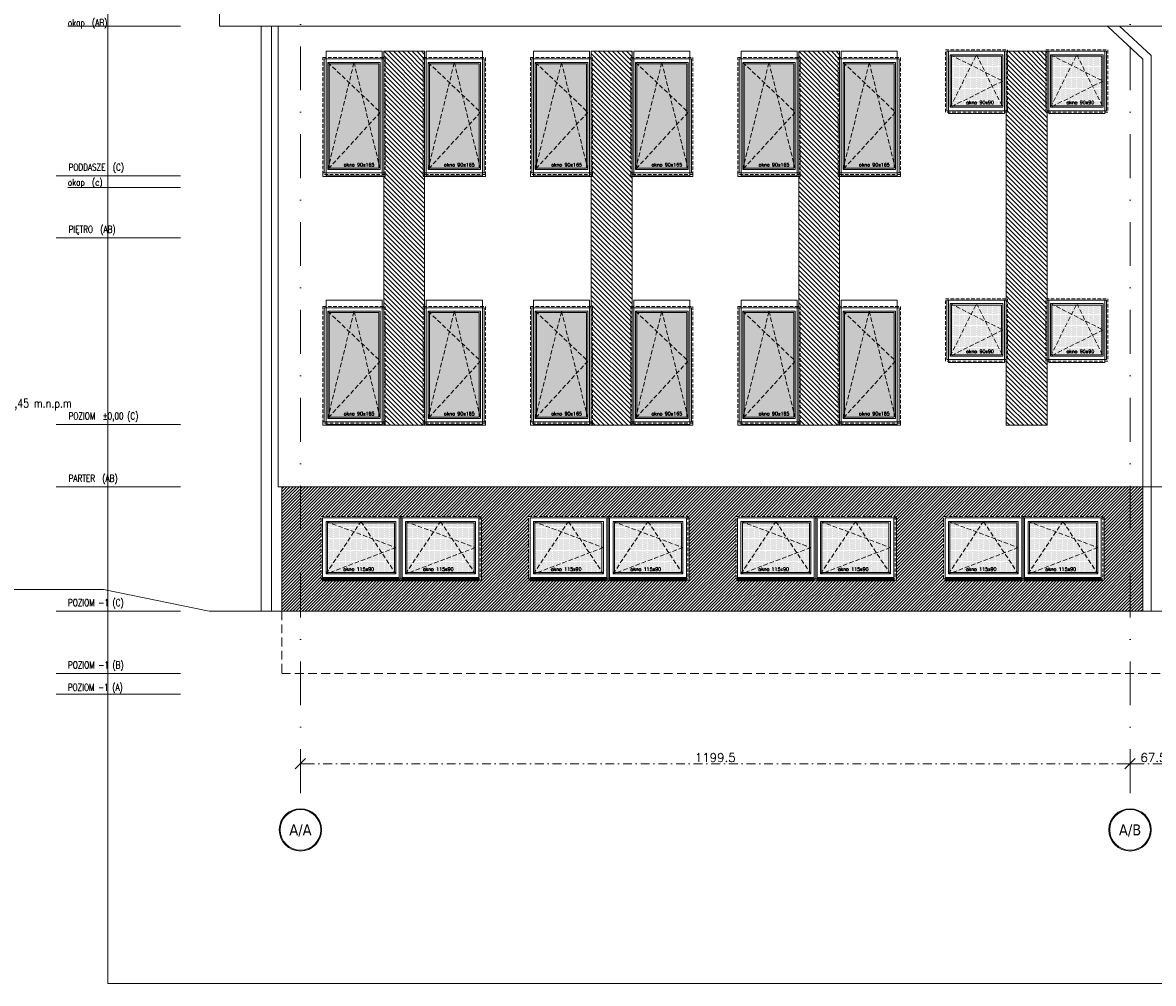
# Model space of a CAD drawing. Header units: millimetres. Extents: x -82287 to 177822, y -399756 to 0.
# Tile 211 of 228: x 57398 to 59033, y -202849 to -201459. Entities that reach past the tile are written whole.
import ezdxf
from ezdxf.enums import TextEntityAlignment as Align

# ---------------------------------------------------------------- set-up
doc = ezdxf.new("R2010")
doc.units = ezdxf.units.MM
doc.header["$MEASUREMENT"] = 0
for name, pattern in [('SUŁOSZOWA - PB 21 03$0$CACHE', [9.525, 6.35, -3.175]), ('SUŁOSZOWA - PB 21 03$0$CARKOVANA', [7.5, 5, -2.5]), ('SUŁOSZOWA - PB 21 03$0$DASHDOT', [25.4, 12.7, -6.35, 0, -6.35]), ('SUŁOSZOWA - PB 21 03$0$HIDDEN', [9.525, 6.35, -3.175])]:
    doc.linetypes.add(name, pattern=pattern)
doc.layers.get('DEFPOINTS').update_dxf_attribs({"lineweight": 50})
doc.layers.add('FL_XREF', color=252, linetype='Continuous')
for name, color, linetype, lineweight in [('SUŁOSZOWA - PB 21 03$0$!! 0_ Istn-okna', 251, 'Continuous', 0), ('SUŁOSZOWA - PB 21 03$0$!! 0_ Istn-sciany', 251, 'Continuous', 0), ('SUŁOSZOWA - PB 21 03$0$!! 0_ WIDOK ELEWACJA', 251, 'Continuous', 0), ('SUŁOSZOWA - PB 21 03$0$!! 0_Istn-cienka', 251, 'Continuous', 0), ('SUŁOSZOWA - PB 21 03$0$!! 0_Opis_pom', 251, 'Continuous', 0), ('SUŁOSZOWA - PB 21 03$0$!! 0_Osie', 251, 'SUŁOSZOWA - PB 21 03$0$DASHDOT', 0), ('SUŁOSZOWA - PB 21 03$0$!! 1  WYDZIELENIE PPOŻ', 251, 'Continuous', 0), ('SUŁOSZOWA - PB 21 03$0$!! 1_ELEWACJA KOLOR', 251, 'Continuous', 0), ('SUŁOSZOWA - PB 21 03$0$!! 1_Hatch dach', 251, 'Continuous', 0), ('SUŁOSZOWA - PB 21 03$0$!! 1_OPIS POM NOWE', 251, 'Continuous', 0), ('SUŁOSZOWA - PB 21 03$0$!! 2_ELEWACJA COKÓŁ', 251, 'Continuous', 0), ('SUŁOSZOWA - PB 21 03$0$!! 2_NOWE OKNA WIDOk - remont', 251, 'Continuous', 0), ('SUŁOSZOWA - PB 21 03$0$!! 2_TYNK OBRYS', 251, 'Continuous', 0), ('SUŁOSZOWA - PB 21 03$0$0-osie-liniA', 251, 'SUŁOSZOWA - PB 21 03$0$DASHDOT', 0), ('SUŁOSZOWA - PB 21 03$0$0-osie-tx', 251, 'Continuous', 0), ('SUŁOSZOWA - PB 21 03$0$0-rzedne-blok', 251, 'Continuous', 0)]:
    doc.layers.add(name, color=color, linetype=linetype, lineweight=lineweight)
doc.layers.add('SUŁOSZOWA - PB 21 03$0$!! 0_ramki', color=251, linetype='Continuous', lineweight=0, plot=False)
doc.styles.add('SUŁOSZOWA - PB 21 03$0$ARIAL', font='tahoma.ttf')
doc.styles.add('SUŁOSZOWA - PB 21 03$0$DEUTSCH', font='SIMPLEX8')
doc.styles.add('SUŁOSZOWA - PB 21 03$0$SIMPLEX', font='simplex.shx', dxfattribs={"width": 0.77})
doc.styles.add('SUŁOSZOWA - PB 21 03$0$TAHOMA', font='tahoma.ttf')
doc.styles.add('SUŁOSZOWA - PB 21 03$0$TXT', font='simplex.shx')
doc.dimstyles.new('SUŁOSZOWA - PB 21 03$0$DIM50', dxfattribs={"dimscale": 5, "dimtxt": 2.5, "dimasz": 1.5, "dimexe": 0, "dimexo": 0, "dimgap": 0.5, "dimtad": 1, "dimdec": 4, "dimrnd": 0.5, "dimdsep": 46, "dimtxsty": 'SUŁOSZOWA - PB 21 03$0$TXT', "dimblk1": 'SUŁOSZOWA - PB 21 03$0$TICK1', "dimblk2": 'SUŁOSZOWA - PB 21 03$0$TICK1', "dimsah": 1, "dimcen": 0, "dimse1": 1, "dimse2": 1, "dimclrd": 1, "dimclre": 7, "dimclrt": 9, "dimadec": 0, "dimazin": 0, "dimtfac": 1, "dimtdec": 4, "dimtmove": 2, "dimatfit": 3, "dimldrblk": 'SUŁOSZOWA - PB 21 03$0$TICK1', "dimfxl": 1, "dimtolj": 1, "dimarcsym": 0})
pattern_1 = [(315, (4038.4983, 39195.6034), (3.367596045, 3.367596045), [])]

# ---------------------------------------------------------------- blocks, each defined once
blk = doc.blocks.new('SUŁOSZOWA - PB 21 03$0$okno 90x180')
at = {"layer": 'SUŁOSZOWA - PB 21 03$0$!! 1_Hatch dach', "true_color": 0x575757}
h = blk.add_hatch(dxfattribs=at)
h.set_pattern_fill('DOTS', color=251)
h.set_pattern_definition([(0, (-9632.3096, -11392.1331), (0.79375, 1.5875), [0, -1.5875])])
h.paths.add_polyline_path([(9, -20), (81, -20), (81, -171), (9, -171)])
at = {"layer": 'SUŁOSZOWA - PB 21 03$0$!! 0_ Istn-okna', "linetype": 'SUŁOSZOWA - PB 21 03$0$CARKOVANA', "lineweight": 5}
blk.add_lwpolyline([(0, -11), (90, -11), (90, -180), (0, -180)], close=True, dxfattribs=at)
at = {"layer": 'SUŁOSZOWA - PB 21 03$0$!! 0_ Istn-okna'}
for points in [[(2, -13), (88, -13), (88, -178), (2, -178)], [(7, -18), (83, -18), (83, -173), (7, -173)], [(9, -20), (81, -20), (81, -171), (9, -171)], [(0, -178), (90, -178), (90, -183), (0, -183)]]:
    blk.add_lwpolyline(points, close=True, dxfattribs=at)
at = {"layer": 'SUŁOSZOWA - PB 21 03$0$!! 1_Hatch dach', "color": 251, "linetype": 'SUŁOSZOWA - PB 21 03$0$CACHE', "true_color": 0x575757}
for points in [[(7, -173), (45, -18), (83, -173)], [(7, -18), (83, -90), (7, -173)]]:
    blk.add_lwpolyline(points, dxfattribs=at)
at = {"insert": (30.1, -163.6), "char_height": 5, "attachment_point": 1, "style": 'SUŁOSZOWA - PB 21 03$0$TXT'}
blk.add_mtext_dynamic_manual_height_columns('okno 90x165', width=52.63, gutter_width=75, heights=[0], dxfattribs=at)
blk = doc.blocks.new('SUŁOSZOWA - PB 21 03$0$okno 90x90')
at = {"layer": 'SUŁOSZOWA - PB 21 03$0$!! 1_Hatch dach', "true_color": 0x575757}
h = blk.add_hatch(dxfattribs=at)
h.set_pattern_fill('DOTS', color=251)
h.set_pattern_definition([(0, (-9634.3096, -11214.1331), (0.79375, 1.5875), [0, -1.5875])])
h.paths.add_polyline_path([(7, 79), (79, 79), (79, 7), (7, 7)])
at = {"layer": 'SUŁOSZOWA - PB 21 03$0$!! 0_ Istn-okna', "linetype": 'SUŁOSZOWA - PB 21 03$0$CARKOVANA', "lineweight": 5}
blk.add_lwpolyline([(-2, 88), (88, 88), (88, -2), (-2, -2)], close=True, dxfattribs=at)
at = {"layer": 'SUŁOSZOWA - PB 21 03$0$!! 0_ Istn-okna'}
for points in [[(0, 86), (86, 86), (86, 0), (0, 0)], [(5, 81), (81, 81), (81, 5), (5, 5)], [(7, 79), (79, 79), (79, 7), (7, 7)]]:
    blk.add_lwpolyline(points, close=True, dxfattribs=at)
at = {"layer": 'SUŁOSZOWA - PB 21 03$0$!! 1_Hatch dach', "color": 251, "linetype": 'SUŁOSZOWA - PB 21 03$0$CACHE', "true_color": 0x575757}
for points in [[(5, 5), (43, 81), (81, 5)], [(5, 81), (81, 43), (5, 5)]]:
    blk.add_lwpolyline(points, dxfattribs=at)
at = {"insert": (28.1, 14.4), "char_height": 5, "attachment_point": 1, "style": 'SUŁOSZOWA - PB 21 03$0$TXT'}
blk.add_mtext_dynamic_manual_height_columns('okno 90x90', width=52.63, gutter_width=75, heights=[0], dxfattribs=at)
blk = doc.blocks.new('SUŁOSZOWA - PB 21 03$0$okno 115x115')
at = {"layer": 'SUŁOSZOWA - PB 21 03$0$!! 1_Hatch dach', "true_color": 0x575757}
h = blk.add_hatch(dxfattribs=at)
h.set_pattern_fill('DOTS', color=251, angle=360)
h.set_pattern_definition([(360, (-21873.4686, 1906.5186), (0.79375, 1.5875), [0, -1.5875])])
h.paths.add_polyline_path([(-12257.2, 13266.7), (-12160.2, 13266.7), (-12160.2, 13194.7), (-12257.2, 13194.7)])
h = blk.add_hatch(dxfattribs=at)
h.set_pattern_fill('ANSI31', color=251, scale=0.2, angle=360)
h.set_pattern_definition([(45, (0, 0), (-0.449012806, 0.449012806), [])])
h.paths.add_polyline_path([(-12264.2, 13187.7), (-12153.2, 13187.7), (-12153.2, 13182.7), (-12264.2, 13182.7)])
at = {"layer": 'SUŁOSZOWA - PB 21 03$0$!! 0_ Istn-okna', "linetype": 'SUŁOSZOWA - PB 21 03$0$CARKOVANA', "lineweight": 5}
blk.add_lwpolyline([(-12266.2, 13275.7), (-12151.2, 13275.7), (-12151.2, 13185.7), (-12266.2, 13185.7)], close=True, dxfattribs=at)
at = {"layer": 'SUŁOSZOWA - PB 21 03$0$!! 0_ Istn-okna'}
for points in [[(-12264.2, 13273.7), (-12153.2, 13273.7), (-12153.2, 13187.7), (-12264.2, 13187.7)], [(-12259.2, 13268.7), (-12158.2, 13268.7), (-12158.2, 13192.7), (-12259.2, 13192.7)], [(-12257.2, 13266.7), (-12160.2, 13266.7), (-12160.2, 13194.7), (-12257.2, 13194.7)], [(-12264.2, 13187.7), (-12153.2, 13187.7), (-12153.2, 13182.7), (-12264.2, 13182.7)]]:
    blk.add_lwpolyline(points, close=True, dxfattribs=at)
at = {"layer": 'SUŁOSZOWA - PB 21 03$0$!! 1_Hatch dach', "color": 251, "linetype": 'SUŁOSZOWA - PB 21 03$0$CACHE', "true_color": 0x575757}
for points in [[(-12259.2, 13192.7), (-12208.7, 13268.7), (-12158.2, 13192.7)], [(-12259.2, 13268.7), (-12158.2, 13230.7), (-12259.2, 13192.7)]]:
    blk.add_lwpolyline(points, dxfattribs=at)
at = {"insert": (-12234.1, 13202.1), "char_height": 5, "attachment_point": 1, "style": 'SUŁOSZOWA - PB 21 03$0$TXT'}
blk.add_mtext_dynamic_manual_height_columns('okno 115x90', width=52.63, gutter_width=75, heights=[0], dxfattribs=at)
blk = doc.blocks.new('*U116')
h = blk.add_hatch(color=256)
edge = h.paths.add_edge_path()
edge.add_arc((0, 0), 30.6, 0, 360)
edge = h.paths.add_edge_path(flags=17)
edge.add_arc((0, 0), 29.4, 0, 360)
for radius in [30.6, 29.4]:
    blk.add_circle((0, 0), radius)
at = {"style": 'SUŁOSZOWA - PB 21 03$0$TAHOMA', "flags": 8}
blk.add_attdef('ANSICHTSNUMMER', text='', height=16, dxfattribs=at).set_placement((0, 0), align=Align.MIDDLE_CENTER)
blk = doc.blocks.new('SUŁOSZOWA - PB 21 03$0$TICK1')
at = {"color": 2}
blk.add_line((-1, -1), (1, 1), dxfattribs=at)
at = {"color": 0}
for p, q in [((0, 0), (-1, 0)), ((0, -1.4), (0, 1.4))]:
    blk.add_line(p, q, dxfattribs=at)
blk = doc.blocks.new('*D1393')
at = {"color": 1, "lineweight": -2, "transparency": 16777216}
blk.add_line((57745.1, -202584.2), (58929.6, -202584.2), dxfattribs=at)
at = {"layer": 'DEFPOINTS', "color": 0, "transparency": 16777216}
for p in [(58937.1, -202584.2), (57737.6, -202649.3), (58937.1, -202649.3)]:
    blk.add_point(p, dxfattribs=at)
at = {"color": 1, "lineweight": -2, "transparency": 16777216, "xscale": 7.5, "yscale": 7.5, "zscale": 7.5, "rotation": 180}
blk.add_blockref('SUŁOSZOWA - PB 21 03$0$TICK1', (57737.6, -202584.2), dxfattribs=at)
at = {"color": 1, "lineweight": -2, "transparency": 16777216, "xscale": 7.5, "yscale": 7.5, "zscale": 7.5}
blk.add_blockref('SUŁOSZOWA - PB 21 03$0$TICK1', (58937.1, -202584.2), dxfattribs=at)
at = {"color": 9, "transparency": 16777216, "insert": (58337.3, -202575.4), "char_height": 12.5, "attachment_point": 5, "style": 'SUŁOSZOWA - PB 21 03$0$TXT'}
blk.add_mtext('\\A1;1199.5', dxfattribs=at)
blk = doc.blocks.new('*D1394')
at = {"color": 1, "lineweight": -2, "transparency": 16777216}
blk.add_line((58944.6, -202584.2), (58997.1, -202584.2), dxfattribs=at)
at = {"layer": 'DEFPOINTS', "color": 0, "transparency": 16777216}
for p in [(59004.6, -202584.2), (59004.6, -202584.2), (58937.1, -202649.3)]:
    blk.add_point(p, dxfattribs=at)
at = {"color": 1, "lineweight": -2, "transparency": 16777216, "xscale": 7.5, "yscale": 7.5, "zscale": 7.5, "rotation": 180}
blk.add_blockref('SUŁOSZOWA - PB 21 03$0$TICK1', (58937.1, -202584.2), dxfattribs=at)
at = {"color": 1, "lineweight": -2, "transparency": 16777216, "xscale": 7.5, "yscale": 7.5, "zscale": 7.5}
blk.add_blockref('SUŁOSZOWA - PB 21 03$0$TICK1', (59004.6, -202584.2), dxfattribs=at)
at = {"color": 9, "transparency": 16777216, "insert": (58970.8, -202575.4), "char_height": 12.5, "attachment_point": 5, "style": 'SUŁOSZOWA - PB 21 03$0$TXT'}
blk.add_mtext('\\A1;67.5', dxfattribs=at)
blk = doc.blocks.new('SUŁOSZOWA - PB 21 03$0$D_kota')
for p, q in [((-0.8, 15), (8.7, 15)), ((8.7, 0), (-0.8, 15)), ((8.7, 0), (8.7, 23))]:
    blk.add_line(p, q)
blk.add_lwpolyline([(-0.8, 15), (57.9, 15)])
at = {"style": 'SUŁOSZOWA - PB 21 03$0$DEUTSCH', "width": 0.8}
blk.add_attdef('POZ.ARCH', (7.3, 19.7), '', height=10, dxfattribs=at)
blk = doc.blocks.new('SUŁOSZOWA - PB 21 03$0$rzędne elewacje 2')
at = {"layer": 'SUŁOSZOWA - PB 21 03$0$0-rzedne-blok'}
for p, q in [((45385.6, -193153), (45385.6, -192973.3)), ((45415.6, -193153), (45415.6, -192973.3)), ((45505.6, -193153), (45505.6, -192973.3)), ((45685.6, -193153), (45685.6, -192973.3)), ((45775.6, -193153), (45775.6, -192973.3)), ((46045.6, -193153), (46045.6, -192973.3)), ((46135.6, -193153), (46135.6, -192973.3)), ((46118.7, -193153), (46118.7, -192990.2)), ((46352, -193153), (46352, -192990.2))]:
    blk.add_line(p, q, dxfattribs=at)
ref = blk.add_blockref('SUŁOSZOWA - PB 21 03$0$D_kota', (45775.6, -192819.8), dxfattribs=dict(at, xscale=1.250000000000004, yscale=1.250000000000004, zscale=1.250000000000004, rotation=269.9999999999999))
ref.add_attrib('POZ.ARCH', '%%p 0,00  = 431,45 m.n.p.m', (45800.2, -192809), dxfattribs={"layer": '0', "height": 12.5, "rotation": 270, "style": 'SUŁOSZOWA - PB 21 03$0$DEUTSCH', "width": 0.8})
at = {"layer": 'SUŁOSZOWA - PB 21 03$0$0-rzedne-blok', "style": 'SUŁOSZOWA - PB 21 03$0$SIMPLEX', "width": 0.77}
for s, p in [('POZIOM -1 (A)', (45390.6, -192990.1, 0)), ('POZIOM -1 (B)', (45423, -192990.4, 0)), ('POZIOM -1 (C)', (45513, -192990.4, 0)), ('PARTER  (AB)', (45693, -192991.2, 0)), ('POZIOM  %%P0,00 (C)', (45783, -192991.2, 0)), ('PIĘTRO  (AB)', (46053, -192991.2, 0)), ('okap  (c)', (46121.3, -192990.2)), ('PODDASZE  (C)', (46143, -192991.2, 0)), ('okap  (AB)', (46352, -192990.2))]:
    blk.add_text(s, height=10, rotation=270, dxfattribs=at).set_placement(p)
blk = doc.blocks.new('SUŁOSZOWA - PB 21 03$0$BLOK OSIE ABC PD')
at = {"layer": 'SUŁOSZOWA - PB 21 03$0$0-osie-liniA', "ltscale": 5}
for points in [[(57737.56735, -200656.87852), (57737.56735, -202649.32309)], [(58937.06735, -200656.87852), (58937.06735, -202649.32309)]]:
    blk.add_lwpolyline(points, dxfattribs=at)
at = {"layer": 'SUŁOSZOWA - PB 21 03$0$0-osie-tx'}
ref = blk.add_blockref('*U116', (57737.56735, -202679.92309), dxfattribs=dict(at, rotation=180))
ref.add_attrib('ANSICHTSNUMMER', 'A/A', dxfattribs={"layer": '0', "height": 16, "style": 'SUŁOSZOWA - PB 21 03$0$TAHOMA', "flags": 8}).set_placement((57737.56735, -202679.92309), align=Align.MIDDLE_CENTER)
ref = blk.add_blockref('*U116', (58937.06735, -202679.92309), dxfattribs=dict(at, rotation=180))
ref.add_attrib('ANSICHTSNUMMER', 'A/B', dxfattribs={"layer": '0', "height": 16, "style": 'SUŁOSZOWA - PB 21 03$0$TAHOMA', "flags": 8}).set_placement((58937.06735, -202679.92309), align=Align.MIDDLE_CENTER)
dim = blk.add_aligned_dim(p1=(57737.56735, -202649.32309), p2=(58937.06735, -202649.32309), distance=65.13572, dimstyle='SUŁOSZOWA - PB 21 03$0$DIM50')
dim.commit()
dim.dimension.update_dxf_attribs({"geometry": '*D1393', "text_midpoint": (58337.31735, -202575.43737)})
dim = blk.add_linear_dim(base=(59004.56735, -202584.18737), p1=(58937.06735, -202649.32309), p2=(59004.56735, -202584.18737), angle=180, dimstyle='SUŁOSZOWA - PB 21 03$0$DIM50')
dim.commit()
dim.dimension.update_dxf_attribs({"geometry": '*D1394', "text_midpoint": (58970.81735, -202575.43737)})
blk = doc.blocks.new('SUŁOSZOWA - PB 21 03')
at = {"layer": 'SUŁOSZOWA - PB 21 03$0$!! 1_ELEWACJA KOLOR'}
h = blk.add_hatch(dxfattribs=at)
h.set_pattern_fill('ANSI31', color=251, scale=1.5, angle=-90)
h.set_pattern_definition(pattern_1)
h.paths.add_polyline_path([(57858.06735, -201553.74713), (57917.06735, -201553.74713), (57917.06735, -202094.74713), (57858.06735, -202094.74713)])
h = blk.add_hatch(dxfattribs=at)
h.set_pattern_fill('ANSI31', color=251, scale=1.5, angle=-90)
h.set_pattern_definition(pattern_1)
h.paths.add_polyline_path([(58158.06735, -201553.74713), (58217.06735, -201553.74713), (58217.06735, -202094.74713), (58158.06735, -202094.74713)])
h = blk.add_hatch(dxfattribs=at)
h.set_pattern_fill('ANSI31', color=251, scale=1.5, angle=-90)
h.set_pattern_definition(pattern_1)
h.paths.add_polyline_path([(58458.06735, -201553.74713), (58517.06735, -201553.74713), (58517.06735, -202094.74713), (58458.06735, -202094.74713)])
h = blk.add_hatch(dxfattribs=at)
h.set_pattern_fill('ANSI31', color=251, scale=1.5, angle=-90)
h.set_pattern_definition(pattern_1)
h.paths.add_polyline_path([(58758.06735, -201553.74713), (58817.06735, -201553.74713), (58817.06735, -202094.74713), (58758.06735, -202094.74713)])
at = {"layer": 'SUŁOSZOWA - PB 21 03$0$!! 2_ELEWACJA COKÓŁ'}
h = blk.add_hatch(dxfattribs=at)
h.set_pattern_fill('ANSI31', color=250)
h.set_pattern_definition([(45, (0, 0), (-2.24506403, 2.24506403), [])])
h.paths.add_polyline_path([(58955.56735, -202183.74713), (57710.56735, -202183.74713), (57710.56735, -202363.74713), (58955.56735, -202363.74713)])
h.paths.add_polyline_path([(58299.56735, -202318.74713), (58069.56735, -202318.74713), (58069.56735, -202316.74713), (58067.56735, -202316.74713), (58067.56735, -202226.74713), (58182.56735, -202226.74713), (58297.56735, -202226.74713), (58297.56735, -202228.74713), (58299.56735, -202228.74713)], flags=16)
h.paths.add_polyline_path([(58295.56735, -202314.74713), (58184.56735, -202314.74713), (58184.56735, -202228.74713), (58295.56735, -202228.74713)], flags=0)
h.paths.add_polyline_path([(58290.56735, -202309.74713), (58189.56735, -202309.74713), (58189.56735, -202233.74713), (58290.56735, -202233.74713)], flags=0)
h.paths.add_polyline_path([(58289.2384, -202307.74713), (58194.88314, -202307.74713), (58189.56735, -202309.74713), (58191.56735, -202306.73722), (58191.56735, -202234.4996), (58194.88314, -202235.74713), (58238.7384, -202235.74713), (58240.06735, -202233.74713), (58241.3963, -202235.74713), (58288.56735, -202235.74713), (58288.56735, -202270.99465), (58290.56735, -202271.74713), (58288.56735, -202272.4996), (58288.56735, -202306.73722)], flags=0)
h.paths.add_polyline_path([(58367.56735, -202316.74713), (58367.56735, -202226.74713), (58482.56735, -202226.74713), (58597.56735, -202226.74713), (58597.56735, -202228.74713), (58599.56735, -202228.74713), (58599.56735, -202318.74713), (58369.56735, -202318.74713), (58369.56735, -202316.74713)], flags=16)
h.paths.add_polyline_path([(58369.56735, -202314.74713), (58369.56735, -202228.74713), (58480.56735, -202228.74713), (58480.56735, -202314.74713)], flags=0)
h.paths.add_polyline_path([(58374.56735, -202309.74713), (58374.56735, -202233.74713), (58475.56735, -202233.74713), (58475.56735, -202309.74713)], flags=0)
h.paths.add_polyline_path([(58374.56735, -202309.74713), (58376.56735, -202306.73722), (58376.56735, -202234.4996), (58379.88314, -202235.74713), (58423.7384, -202235.74713), (58425.06735, -202233.74713), (58426.3963, -202235.74713), (58473.56735, -202235.74713), (58473.56735, -202270.99465), (58475.56735, -202271.74713), (58473.56735, -202272.4996), (58473.56735, -202306.73722), (58474.2384, -202307.74713), (58379.88314, -202307.74713)], flags=0)
h.paths.add_polyline_path([(58180.56735, -202314.74713), (58069.56735, -202314.74713), (58069.56735, -202228.74713), (58180.56735, -202228.74713)], flags=0)
h.paths.add_polyline_path([(58175.56735, -202309.74713), (58074.56735, -202309.74713), (58074.56735, -202233.74713), (58175.56735, -202233.74713)], flags=0)
h.paths.add_polyline_path([(58174.2384, -202307.74713), (58079.88314, -202307.74713), (58074.56735, -202309.74713), (58076.56735, -202306.73722), (58076.56735, -202234.4996), (58079.88314, -202235.74713), (58123.7384, -202235.74713), (58125.06735, -202233.74713), (58126.3963, -202235.74713), (58173.56735, -202235.74713), (58173.56735, -202270.99465), (58175.56735, -202271.74713), (58173.56735, -202272.4996), (58173.56735, -202306.73722)], flags=0)
h.paths.add_polyline_path([(58484.56735, -202314.74713), (58484.56735, -202228.74713), (58595.56735, -202228.74713), (58595.56735, -202314.74713)], flags=0)
h.paths.add_polyline_path([(58489.56735, -202309.74713), (58489.56735, -202233.74713), (58590.56735, -202233.74713), (58590.56735, -202309.74713)], flags=0)
h.paths.add_polyline_path([(58489.56735, -202309.74713), (58491.56735, -202306.73722), (58491.56735, -202234.4996), (58494.88314, -202235.74713), (58538.7384, -202235.74713), (58540.06735, -202233.74713), (58541.3963, -202235.74713), (58588.56735, -202235.74713), (58588.56735, -202270.99465), (58590.56735, -202271.74713), (58588.56735, -202272.4996), (58588.56735, -202306.73722), (58589.2384, -202307.74713), (58494.88314, -202307.74713)], flags=0)
h.paths.add_polyline_path([(57999.56735, -202318.74713), (57769.56735, -202318.74713), (57769.56735, -202316.74713), (57767.56735, -202316.74713), (57767.56735, -202226.74713), (57882.56735, -202226.74713), (57997.56735, -202226.74713), (57997.56735, -202228.74713), (57999.56735, -202228.74713)], flags=16)
h.paths.add_polyline_path([(57995.56735, -202314.74713), (57884.56735, -202314.74713), (57884.56735, -202228.74713), (57995.56735, -202228.74713)], flags=0)
h.paths.add_polyline_path([(57990.56735, -202309.74713), (57889.56735, -202309.74713), (57889.56735, -202233.74713), (57990.56735, -202233.74713)], flags=0)
h.paths.add_polyline_path([(57989.2384, -202307.74713), (57894.88314, -202307.74713), (57889.56735, -202309.74713), (57891.56735, -202306.73722), (57891.56735, -202234.4996), (57894.88314, -202235.74713), (57938.7384, -202235.74713), (57940.06735, -202233.74713), (57941.3963, -202235.74713), (57988.56735, -202235.74713), (57988.56735, -202270.99465), (57990.56735, -202271.74713), (57988.56735, -202272.4996), (57988.56735, -202306.73722)], flags=0)
h.paths.add_polyline_path([(58667.56735, -202316.74713), (58667.56735, -202226.74713), (58782.56735, -202226.74713), (58897.56735, -202226.74713), (58897.56735, -202228.74713), (58899.56735, -202228.74713), (58899.56735, -202318.74713), (58669.56735, -202318.74713), (58669.56735, -202316.74713)], flags=16)
h.paths.add_polyline_path([(58669.56735, -202314.74713), (58669.56735, -202228.74713), (58780.56735, -202228.74713), (58780.56735, -202314.74713)], flags=0)
h.paths.add_polyline_path([(58674.56735, -202309.74713), (58674.56735, -202233.74713), (58775.56735, -202233.74713), (58775.56735, -202309.74713)], flags=0)
h.paths.add_polyline_path([(58674.56735, -202309.74713), (58676.56735, -202306.73722), (58676.56735, -202234.4996), (58679.88314, -202235.74713), (58723.7384, -202235.74713), (58725.06735, -202233.74713), (58726.3963, -202235.74713), (58773.56735, -202235.74713), (58773.56735, -202270.99465), (58775.56735, -202271.74713), (58773.56735, -202272.4996), (58773.56735, -202306.73722), (58774.2384, -202307.74713), (58679.88314, -202307.74713)], flags=0)
h.paths.add_polyline_path([(57880.56735, -202314.74713), (57769.56735, -202314.74713), (57769.56735, -202228.74713), (57880.56735, -202228.74713)], flags=0)
h.paths.add_polyline_path([(57875.56735, -202309.74713), (57774.56735, -202309.74713), (57774.56735, -202233.74713), (57875.56735, -202233.74713)], flags=0)
h.paths.add_polyline_path([(57874.2384, -202307.74713), (57779.88314, -202307.74713), (57774.56735, -202309.74713), (57776.56735, -202306.73722), (57776.56735, -202234.4996), (57779.88314, -202235.74713), (57823.7384, -202235.74713), (57825.06735, -202233.74713), (57826.3963, -202235.74713), (57873.56735, -202235.74713), (57873.56735, -202270.99465), (57875.56735, -202271.74713), (57873.56735, -202272.4996), (57873.56735, -202306.73722)], flags=0)
h.paths.add_polyline_path([(58784.56735, -202314.74713), (58784.56735, -202228.74713), (58895.56735, -202228.74713), (58895.56735, -202314.74713)], flags=0)
h.paths.add_polyline_path([(58789.56735, -202309.74713), (58789.56735, -202233.74713), (58890.56735, -202233.74713), (58890.56735, -202309.74713)], flags=0)
h.paths.add_polyline_path([(58789.56735, -202309.74713), (58791.56735, -202306.73722), (58791.56735, -202234.4996), (58794.88314, -202235.74713), (58838.7384, -202235.74713), (58840.06735, -202233.74713), (58841.3963, -202235.74713), (58888.56735, -202235.74713), (58888.56735, -202270.99465), (58890.56735, -202271.74713), (58888.56735, -202272.4996), (58888.56735, -202306.73722), (58889.2384, -202307.74713), (58794.88314, -202307.74713)], flags=0)
h.paths.add_polyline_path([(58813.3951, -202306.5875), (58862.56177, -202306.5875), (58862.56177, -202299.0875), (58813.3951, -202299.0875)], flags=8)
h.paths.add_polyline_path([(58698.3951, -202306.5875), (58747.56177, -202306.5875), (58747.56177, -202299.0875), (58698.3951, -202299.0875)], flags=8)
h.paths.add_polyline_path([(58513.3951, -202306.5875), (58562.56177, -202306.5875), (58562.56177, -202299.0875), (58513.3951, -202299.0875)], flags=8)
h.paths.add_polyline_path([(58398.3951, -202306.5875), (58447.56177, -202306.5875), (58447.56177, -202299.0875), (58398.3951, -202299.0875)], flags=8)
h.paths.add_polyline_path([(58213.3951, -202306.5875), (58262.56177, -202306.5875), (58262.56177, -202299.0875), (58213.3951, -202299.0875)], flags=8)
h.paths.add_polyline_path([(58098.3951, -202306.5875), (58147.56177, -202306.5875), (58147.56177, -202299.0875), (58098.3951, -202299.0875)], flags=8)
h.paths.add_polyline_path([(57913.3951, -202306.5875), (57962.56177, -202306.5875), (57962.56177, -202299.0875), (57913.3951, -202299.0875)], flags=8)
h.paths.add_polyline_path([(57798.3951, -202306.5875), (57847.56177, -202306.5875), (57847.56177, -202299.0875), (57798.3951, -202299.0875)], flags=8)
at = {"layer": 'SUŁOSZOWA - PB 21 03$0$!! 0_ Istn-sciany'}
for points in [[(57710.56735, -202363.74713), (57605.56735, -202363.74713), (57453.0479, -202332.21228), (57232.02214, -202332.21228)], [(60780.56735, -202363.74713), (57705.56735, -202363.74713)]]:
    blk.add_lwpolyline(points, dxfattribs=at)
at = {"layer": 'SUŁOSZOWA - PB 21 03$0$!! 0_ WIDOK ELEWACJA'}
for p, q in [((58955.56735, -201565.18566), (58955.56735, -202363.74713)), ((58967.56735, -201559.97214), (58967.56735, -202363.74713))]:
    blk.add_line(p, q, dxfattribs=at)
for points in [[(57620.56735, -200879.74713), (57620.56735, -201517.33589)], [(60924.05721, -201517.33589), (57620.56735, -201517.33589)], [(57713.56055, -201517.33589), (57620.56735, -201517.33589)], [(57680.56735, -201517.33589), (57680.56735, -202363.74713)], [(57695.56735, -201517.33589), (57695.56735, -202363.74713)], [(57705.56735, -201517.33589), (57705.56735, -202183.74713)], [(58955.56735, -201565.18566), (58904.31564, -201517.33589)], [(58967.56735, -201559.97214), (58921.89982, -201517.33589)], [(60780.56735, -202183.74713), (57705.56735, -202183.74713)], [(57710.56735, -202183.74713), (57710.56735, -202363.74713)]]:
    blk.add_lwpolyline(points, dxfattribs=at)
for points in [[(57774.56735, -201553.74713), (57855.56735, -201553.74713), (57855.56735, -201733.74713), (57774.56735, -201733.74713)], [(57919.56735, -201553.74713), (58000.56735, -201553.74713), (58000.56735, -201733.74713), (57919.56735, -201733.74713)], [(58074.56735, -201553.74713), (58155.56735, -201553.74713), (58155.56735, -201733.74713), (58074.56735, -201733.74713)], [(58219.56735, -201553.74713), (58300.56735, -201553.74713), (58300.56735, -201733.74713), (58219.56735, -201733.74713)], [(58374.56735, -201553.74713), (58455.56735, -201553.74713), (58455.56735, -201733.74713), (58374.56735, -201733.74713)], [(58519.56735, -201553.74713), (58600.56735, -201553.74713), (58600.56735, -201733.74713), (58519.56735, -201733.74713)], [(58674.56735, -201553.74713), (58755.56735, -201553.74713), (58755.56735, -201643.74713), (58674.56735, -201643.74713)], [(58819.56735, -201553.74713), (58900.56735, -201553.74713), (58900.56735, -201643.74713), (58819.56735, -201643.74713)], [(57774.56735, -201913.74713), (57855.56735, -201913.74713), (57855.56735, -202093.74713), (57774.56735, -202093.74713)], [(57919.56735, -201913.74713), (58000.56735, -201913.74713), (58000.56735, -202093.74713), (57919.56735, -202093.74713)], [(58074.56735, -201913.74713), (58155.56735, -201913.74713), (58155.56735, -202093.74713), (58074.56735, -202093.74713)], [(58219.56735, -201913.74713), (58300.56735, -201913.74713), (58300.56735, -202093.74713), (58219.56735, -202093.74713)], [(58374.56735, -201913.74713), (58455.56735, -201913.74713), (58455.56735, -202093.74713), (58374.56735, -202093.74713)], [(58519.56735, -201913.74713), (58600.56735, -201913.74713), (58600.56735, -202093.74713), (58519.56735, -202093.74713)], [(58674.56735, -201913.74713), (58755.56735, -201913.74713), (58755.56735, -202003.74713), (58674.56735, -202003.74713)], [(58819.56735, -201913.74713), (58900.56735, -201913.74713), (58900.56735, -202003.74713), (58819.56735, -202003.74713)], [(57999.56735, -202228.74713), (57999.56735, -202318.74713), (57769.56735, -202318.74713), (57769.56735, -202228.74713)], [(58299.56735, -202228.74713), (58299.56735, -202318.74713), (58069.56735, -202318.74713), (58069.56735, -202228.74713)], [(58599.56735, -202228.74713), (58599.56735, -202318.74713), (58369.56735, -202318.74713), (58369.56735, -202228.74713)], [(58899.56735, -202228.74713), (58899.56735, -202318.74713), (58669.56735, -202318.74713), (58669.56735, -202228.74713)]]:
    blk.add_lwpolyline(points, close=True, dxfattribs=at)
at = {"layer": 'SUŁOSZOWA - PB 21 03$0$!! 0_Istn-cienka', "linetype": 'SUŁOSZOWA - PB 21 03$0$HIDDEN', "ltscale": 2}
for points in [[(57710.56735, -202363.74713), (57710.56735, -202453.74713)], [(57710.56735, -202453.74713), (60780.56735, -202453.74713)]]:
    blk.add_lwpolyline(points, dxfattribs=at)
at = {"layer": 'SUŁOSZOWA - PB 21 03$0$!! 0_ramki'}
blk.add_lwpolyline([(57458.92604, -200541.22215), (64582.1521, -200541.22215), (64582.1521, -202902.02336), (57458.92604, -202902.02336)], close=True, dxfattribs=at)
at = {"layer": 'SUŁOSZOWA - PB 21 03$0$!! 2_TYNK OBRYS'}
for points in [[(57858.06735, -201553.74713), (57917.06735, -201553.74713), (57917.06735, -202094.74713), (57858.06735, -202094.74713)], [(58158.06735, -201553.74713), (58217.06735, -201553.74713), (58217.06735, -202094.74713), (58158.06735, -202094.74713)], [(58458.06735, -201553.74713), (58517.06735, -201553.74713), (58517.06735, -202094.74713), (58458.06735, -202094.74713)], [(58758.06735, -201553.74713), (58817.06735, -201553.74713), (58817.06735, -202094.74713), (58758.06735, -202094.74713)]]:
    blk.add_lwpolyline(points, close=True, dxfattribs=at)
at = {"layer": 'SUŁOSZOWA - PB 21 03$0$!! 0_Osie'}
blk.add_blockref('SUŁOSZOWA - PB 21 03$0$BLOK OSIE ABC PD', (0, 0), dxfattribs=at)
at = {"layer": 'SUŁOSZOWA - PB 21 03$0$!! 1  WYDZIELENIE PPOŻ', "rotation": 89.99999999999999}
blk.add_blockref('SUŁOSZOWA - PB 21 03$0$rzędne elewacje 2', (-135588.90742, -247869.37131), dxfattribs=at)
at = {"layer": 'SUŁOSZOWA - PB 21 03$0$!! 2_NOWE OKNA WIDOk - remont'}
for name, p in [('SUŁOSZOWA - PB 21 03$0$okno 90x90', (58672.06735, -201639.74713)), ('SUŁOSZOWA - PB 21 03$0$okno 90x90', (58817.06735, -201639.74713)), ('SUŁOSZOWA - PB 21 03$0$okno 90x180', (57770.06735, -201551.74713)), ('SUŁOSZOWA - PB 21 03$0$okno 90x180', (57915.06735, -201551.74713)), ('SUŁOSZOWA - PB 21 03$0$okno 90x180', (58070.06735, -201551.74713)), ('SUŁOSZOWA - PB 21 03$0$okno 90x180', (58215.06735, -201551.74713)), ('SUŁOSZOWA - PB 21 03$0$okno 90x180', (58370.06735, -201551.74713)), ('SUŁOSZOWA - PB 21 03$0$okno 90x180', (58515.06735, -201551.74713)), ('SUŁOSZOWA - PB 21 03$0$okno 90x90', (58672.06735, -201999.74713)), ('SUŁOSZOWA - PB 21 03$0$okno 90x90', (58817.06735, -201999.74713)), ('SUŁOSZOWA - PB 21 03$0$okno 90x180', (57770.06735, -201911.74713)), ('SUŁOSZOWA - PB 21 03$0$okno 90x180', (57915.06735, -201911.74713)), ('SUŁOSZOWA - PB 21 03$0$okno 90x180', (58070.06735, -201911.74713)), ('SUŁOSZOWA - PB 21 03$0$okno 90x180', (58215.06735, -201911.74713)), ('SUŁOSZOWA - PB 21 03$0$okno 90x180', (58370.06735, -201911.74713)), ('SUŁOSZOWA - PB 21 03$0$okno 90x180', (58515.06735, -201911.74713)), ('SUŁOSZOWA - PB 21 03$0$okno 115x115', (70033.72636, -215502.3989)), ('SUŁOSZOWA - PB 21 03$0$okno 115x115', (70148.72636, -215502.3989)), ('SUŁOSZOWA - PB 21 03$0$okno 115x115', (70333.72636, -215502.3989)), ('SUŁOSZOWA - PB 21 03$0$okno 115x115', (70448.72636, -215502.3989)), ('SUŁOSZOWA - PB 21 03$0$okno 115x115', (70633.72636, -215502.3989)), ('SUŁOSZOWA - PB 21 03$0$okno 115x115', (70748.72636, -215502.3989)), ('SUŁOSZOWA - PB 21 03$0$okno 115x115', (70933.72636, -215502.3989)), ('SUŁOSZOWA - PB 21 03$0$okno 115x115', (71048.72636, -215502.3989))]:
    blk.add_blockref(name, p, dxfattribs=at)
at = {"layer": 'SUŁOSZOWA - PB 21 03$0$!! 0_Opis_pom', "ltscale": 0.7, "style": 'SUŁOSZOWA - PB 21 03$0$ARIAL'}
for tag, p in [('B0,19', (52679.2094, -194257.55204)), ('B2,12', (73342.49259, -194413.89249)), ('B2,14', (73874.0461, -194402.0887)), ('B1,21', (60405.50261, -194427.18207)), ('A1,16', (59129.54925, -194448.08429)), ('B1/17', (59524.53699, -194450.37428)), ('B1,19', (59914.81903, -194448.15658)), ('B2,11', (73069.01144, -194438.89383)), ('B2,16', (75195.07765, -194441.83446)), ('B0,15', (51514.15008, -194461.8073)), ('A1,1', (58808.06672, -194460.94161)), ('1,22', (60947.33929, -194456.1144)), ('1,23', (61575.22173, -194450.37428)), ('B3,7', (87459.81312, -194465.07097)), ('B3,3', (88235.73906, -194465.79732)), ('B0,18', (52071.43815, -194478.40179)), ('B1,18', (59715.51745, -194473.87108)), ('B2,17', (75506.7465, -194471.3759)), ('B2,19.1', (76701.67035, -194466.03695)), ('B3,8', (90006.66539, -194478.47972)), ('B1,20', (60198.53687, -194490.17374)), ('B2,10', (72728.63362, -194489.37283)), ('B2,15', (74566.38885, -194487.81114)), ('B3,6', (86826.65132, -194483.15512)), ('A0,6', (49094.40602, -194505.72387)), ('A1,6', (58565.96262, -194514.50753)), ('A2,5', (72452.45009, -194505.90583)), ('B2,13', (73649.91716, -194500.01242)), ('A0,4', (49692.81919, -194517.93289)), ('A0,3', (49906.53818, -194524.03766)), ('B0,20', (53125.45224, -194527.8835)), ('B0,22', (54187.56644, -194519.04308)), ('B1,1', (61908.24378, -194515.48656)), ('A0,5', (49399.71914, -194533.19455)), ('B0,21', (53847.26622, -194535.08002)), ('B1,3', (62229.35503, -194604.49851)), ('B2,18', (75922.43604, -194612.23635)), ('B2,19', (77152.69039, -194617.53776)), ('A3,4', (85509.27934, -194642.47136)), ('B0,24B', (54824.42896, -194684.26784)), ('B1,4', (63476.45184, -194691.11207)), ('B0,13', (50367.63944, -194706.5583)), ('B0,16', (51457.40872, -194704.43091)), ('B0,17', (51897.58569, -194706.77195)), ('A2,4', (71695.75649, -194707.44268)), ('A1,5', (58149.22649, -194724.80163)), ('B0,23', (54542.05776, -194742.93939)), ('A2.1', (72371.45884, -194731.56251)), ('A1,2', (58744.42262, -194746.622)), ('B1,2D', (60756.29674, -194750.92727)), ('B0,14', (50962.60809, -194789.06568)), ('A1,15', (59129.54925, -194780.73348)), ('B1,4', (63483.03852, -194791.04365)), ('A3.1', (86079.08704, -194786.62422)), ('A0,2', (49295.91259, -194810.95246)), ('B1,2B', (62374.83512, -194841.86715)), ('B2.7', (74548.27897, -194836.12781)), ('B3,2', (89035.72921, -194837.99287)), ('B0,7', (52851.95551, -194845.56115)), ('B1,2A', (61803.35407, -194869.27513)), ('B0,8', (51561.38742, -194890.27848)), ('A3.2', (86016.50296, -195004.88875)), ('A1,3', (58810.05243, -195008.83917)), ('A0,1', (49914.27925, -195025.82804)), ('A0,10', (49695.87246, -195042.9259)), ('B0,17', (51225.06492, -195049.74007)), ('B0,6', (52110.41055, -195069.39267)), ('A2.2', (72371.45884, -195070.78713)), ('B2.2', (74976.1855, -195068.47988)), ('A0,7', (49042.50308, -195082.6056)), ('B1,8', (61403.63433, -195071.25189)), ('B3,11', (88623.94853, -195099.23575)), ('B3,4', (87612.56208, -195132.78192)), ('B3,5', (86839.47632, -195174.05241)), ('B0,12', (50313.60595, -195207.52936)), ('B0,11', (50726.178, -195219.06638)), ('B1,6', (63686.26823, -195231.3997)), ('B3,10', (89778.42161, -195220.68871)), ('B0,24A', (54359.17011, -195245.97867)), ('B0,10', (51476.34179, -195259.44699)), ('A1,4', (58093.66276, -195250.96213)), ('B3,9', (90479.74099, -195260.18621)), ('A0,11', (49643.96951, -195271.84772)), ('B1,14', (59332.54805, -195280.73534)), ('A0,8', (49042.50308, -195293.21363)), ('B0,9', (51798.4912, -195291.17482)), ('B2,21', (75970.16114, -195290.81005)), ('B1,13', (60186.62513, -195314.46953)), ('B0,3', (52068.59538, -195319.60465)), ('B1,10', (60892.94126, -195319.45825)), ('B1,5', (63419.22943, -195317.21026)), ('A2.3', (71832.37045, -195318.78232)), ('B2,9', (73175.51251, -195317.21162)), ('B2,4', (74493.5947, -195318.7733)), ('B2,3', (74674.2815, -195319.28036)), ('A3,3', (85569.83931, -195318.78232)), ('B3,1', (88723.65615, -195329.98594)), ('B1,9', (61058.12383, -195344.48743)), ('B2,8', (73894.209, -195338.18956)), ('B2.1', (75304.74121, -195348.36327)), ('B2,20', (77211.021, -195343.82367)), ('B0,2', (52227.2348, -195357.98297)), ('B1,2C', (61827.40698, -195369.02625)), ('B1,7', (62134.52151, -195372.05069)), ('A0,9', (49001.50444, -195413.15723)), ('B0,1', (53061.17304, -195403.85659)), ('A0,12', (49689.76592, -195485.50737)), ('B0,4', (52224.78303, -195500.96352)), ('B2,5', (74686.48999, -195507.24036)), ('B1,11', (61050.00078, -195512.89565)), ('B1,12', (60864.00751, -195544.00738)), ('B0,5', (52066.14362, -195556.83806)), ('B2,6', (74499.29165, -195549.55175)), ('C2,2', (74812.78942, -195865.8959)), ('C1,3', (61091.58871, -195973.27844)), ('C0,2A', (52278.30875, -196050.48297)), ('C0,1', (52808.36775, -196132.34208)), ('C1,2', (61690.27405, -196439.72387)), ('C1,1', (62060.59754, -196465.28533)), ('C3,1', (88979.71614, -196545.67785)), ('C0,2B', (53028.88223, -196668.8019)), ('C1,4', (61008.68123, -196686.32122)), ('C2,1', (75334.65984, -196786.2197)), ('C2,3', (74834.65119, -196933.26657)), ('C1,5', (61062.7252, -196991.42453)), ('C1,10', (62127.38542, -196998.81344)), ('C1,9', (62147.33751, -197289.53424)), ('C0,3', (52181.98562, -197341.92176)), ('C1,6', (61131.41824, -197329.69535)), ('D1,1', (73931.12245, -197584.03121)), ('C0,4', (52345.96562, -197596.60561)), ('D0,18', (60296.49264, -197617.95269)), ('C2,4', (75243.70451, -197663.89)), ('D0,7', (59141.53804, -197722.84718)), ('D0,3', (59562.25866, -197751.14316)), ('D0,17', (60701.16801, -197741.44864)), ('C1,7', (61222.2575, -197737.18052)), ('D1,6', (72757.78643, -197751.22612)), ('D1,4', (73157.19908, -197744.29721)), ('D0,6', (58741.71849, -197802.61699)), ('D0,10', (58357.73602, -197820.93991)), ('D,09', (59195.67196, -197881.51243)), ('C0,5', (52269.72696, -197902.4362)), ('C0,6', (52872.93793, -197917.07354)), ('D0,2', (59943.06082, -197917.06725)), ('D1,3', (73475.28953, -197924.29875)), ('D0,16', (60721.3534, -197935.2949)), ('D0,8', (59058.9008, -197963.64925)), ('D0,5', (59448.52586, -197969.8061)), ('C2,5', (74555.08284, -197988.7886)), ('D1,5', (73291.61607, -197999.29956)), ('D0,4', (59655.02693, -198042.2589)), ('D0,15', (60692.12223, -198127.4643)), ('D0,1', (59931.33074, -198173.12806)), ('D1,2', (73578.07819, -198172.30068)), ('D0,11', (58161.27105, -198211.45823)), ('D0,12', (58250.99458, -198537.17631)), ('D0,13', (58250.99458, -198764.99605)), ('D0,14', (59130.08589, -198795.3373)), ('D1,7', (71854.87376, -198786.88467)), ('D1,8', (71715.35366, -199212.44512))]:
    blk.add_attdef(tag, text='', height=11.968, dxfattribs=at).set_placement(p, align=Align.MIDDLE_CENTER)
at = {"layer": 'SUŁOSZOWA - PB 21 03$0$!! 1_OPIS POM NOWE', "style": 'SUŁOSZOWA - PB 21 03$0$ARIAL'}
for tag, p in [('C1.7A', (61271.6179, -197538.30303)), ('C2.5B', (74970.66097, -197546.70728)), ('C2,5C', (74903.71123, -197659.13664)), ('C2.4', (75374.07862, -197726.11453)), ('D1,2B', (74322.25834, -197791.43247)), ('C1.7C', (61260.26049, -197811.38428)), ('C1.8B', (61588.27341, -197817.62151)), ('C1.8A', (61884.42005, -197818.94854)), ('C1.7B', (61322.12354, -197933.89849)), ('C2,5A', (74943.41937, -197993.49482)), ('E1.2', (62164.78326, -198139.98688)), ('E1.5E', (62692.10372, -198153.27854)), ('D1,2C', (73419.9359, -198156.57844)), ('E3.1', (88990.58975, -198158.87886)), ('D1,2A', (74280.17915, -198172.30068)), ('E2.9', (75361.45041, -198161.88904)), ('E2.7', (76022.45692, -198162.26272)), ('E1.1', (61330.46191, -198191.9806)), ('E1.5D', (62993.60773, -198185.416)), ('E1.5C', (63016.9343, -198246.3437)), ('E1.5B', (63264.15117, -198307.8661)), ('E3.2', (88781.41347, -198385.24275)), ('E1.6', (61022.6264, -198421.00827)), ('E2.2', (74782.75417, -198427.85813)), ('E2.8', (75757.29014, -198437.09188)), ('E2.6', (76531.8031, -198444.40756)), ('E3.4', (89392.22607, -198450.03942)), ('E1.5A', (63049.47589, -198456.39852)), ('E1.5F', (62736.15118, -198589.14592)), ('E1.5G', (62892.39981, -198586.12622)), ('E1,4', (61888.25021, -198652.6996)), ('E2.1', (75803.99631, -198697.05773)), ('E1.5L', (63297.7633, -198733.65678)), ('E1.3', (61058.5992, -198806.28147)), ('E1.5H', (62893.53005, -198830.01758)), ('E2,3', (74778.52304, -198843.9541)), ('E3.3', (89150.95684, -198867.32581)), ('E1.5K', (63266.15427, -198904.67789)), ('E1.5I', (62723.74907, -199005.87002)), ('E2.4', (75135.87669, -199083.20857)), ('E2.5', (76615.04061, -199164.91143)), ('E1.5J', (63204.25187, -199215.697))]:
    blk.add_attdef(tag, text='', height=11.968, dxfattribs=at).set_placement(p, align=Align.MIDDLE_CENTER)

msp = doc.modelspace()

# ---------------------------------------------------------------- block references
at = {"layer": 'FL_XREF'}
msp.add_blockref('SUŁOSZOWA - PB 21 03', (62.3, 52.9), dxfattribs=at)

doc.saveas('drawing.dxf')
